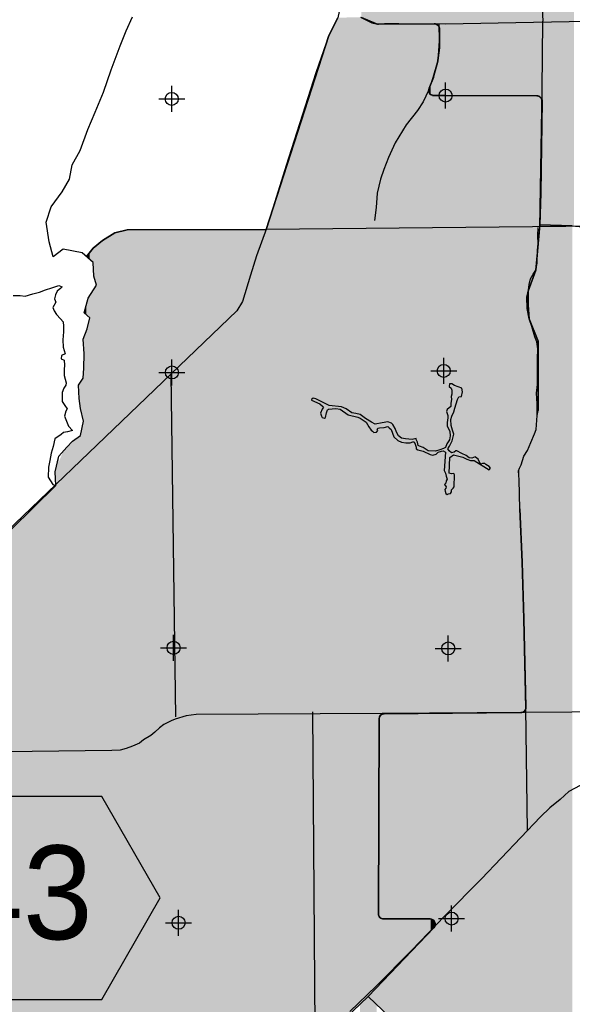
# Model space of a CAD drawing. Extents: x 132729 to 413893, y 707796 to 905796.
# Tile 32 of 62: x 196284 to 206901, y 790153 to 809057. Entities that reach past the tile are written whole.
import ezdxf
from ezdxf.enums import TextEntityAlignment as Align

# ---------------------------------------------------------------- set-up
doc = ezdxf.new("R2010")
doc.units = 0
doc.header["$LTSCALE"] = 2000
doc.header["$PDMODE"] = 34
doc.header["$PDSIZE"] = 250
for name, color, linetype in [('1990WSHEDS', 3, 'CONTINUOUS'), ('COWFILL', 11, 'CONTINUOUS'), ('DEEPFILL', 11, 'CONTINUOUS'), ('HENDRYFILL', 11, 'CONTINUOUS'), ('HEX', 2, 'CONTINUOUS'), ('MAJROADS', 9, 'CONTINUOUS'), ('SEC', 2, 'CONTINUOUS'), ('WATER', 4, 'CONTINUOUS'), ('WHISKEYFILL', 11, 'CONTINUOUS'), ('WSHEDS', 3, 'CONTINUOUS')]:
    doc.layers.add(name, color=color, linetype=linetype)

msp = doc.modelspace()

# ---------------------------------------------------------------- linework, layer by layer
at = {"layer": '1990WSHEDS', "color": 0}
msp.add_lwpolyline([(197566, 804509), (197696, 804668), (197874, 804816), (198110, 804964), (198347, 805023), (201020, 805030), (202225, 808752), (202395, 809095)], dxfattribs=at)
for points in [[(202851, 809098), (203138, 808978, 0.101181), (203178, 808970), (204250, 808977, -0.41833), (204350, 808876), (204350, 808817, 0.001888), (204350, 808817), (204350, 808530, -0.032841), (204349, 808517), (204317, 808275, -0.031133), (204315, 808263), (204236, 807962, -0.03195), (204232, 807950), (204148, 807741, 0.527553), (204239, 807604), (204467, 807601, 0.002428), (204468, 807601), (206221, 807596, -0.417152), (206321, 807494), (206298, 805730, -0.00509), (206298, 805728), (206276, 805118)], [(204205, 789141), (202979, 790302), (204241, 791623, 0.659904), (204169, 791792), (203276, 791792, -0.415195), (203176, 791893), (203189, 795632, -0.410904), (203288, 795732), (205910, 795753, 0.418184), (206009, 795855), (205972, 797554, 0.002391), (205972, 797555), (205938, 798644, 0.002675), (205938, 798645), (205896, 799667), (205883, 800220), (205875, 800312), (205867, 800396), (205885, 800446), (205919, 800513), (205970, 800680), (206038, 800789), (206106, 800939), (206174, 801106), (206208, 801190), (206227, 801458), (206247, 801553), (206247, 802357), (206247, 802885), (206073, 803311), (206050, 803578), (206050, 803846), (206198, 804248), (206276, 805068), (206276, 805068), (206276, 805118), (206901, 805098), (207501, 805045)], [(196613, 783989, -0.130176), (194187, 783667), (191525, 783622), (191410, 786216), (194138, 786216), (194052, 789694), (191429, 789694), (191380, 791798), (191333, 794362), (191311, 794966), (192077, 795645), (193737, 797056), (193986, 797254), (194967, 798226), (196119, 799266), (196976, 800111)], [(202979, 790302), (201440, 788835, 0.014134), (201436, 788831), (199615, 786886), (198468, 785699), (197122, 784235, -0.029631), (196613, 783989), (196551, 774807)]]:
    msp.add_lwpolyline(points, format="xyb", dxfattribs=at)
at = {"layer": 'COWFILL', "color": 0}
for points in [[(202870, 775674), (202870, 790198), (202940, 775646), (202940, 790264)], [(202940, 775646), (202940, 790264), (202962, 775616), (202962, 790286)], [(202962, 775616), (202962, 790286), (202969, 775608), (202969, 790292)], [(202969, 775608), (202969, 790292), (202977, 775597), (202977, 790300)], [(202977, 775597), (202977, 790300), (202998, 775570), (202998, 790280)], [(202998, 775570), (202998, 790280), (203013, 775555), (203013, 790266)], [(203013, 775555), (203013, 790266), (203044, 775524), (203044, 790237)], [(203044, 775524), (203044, 790237), (203048, 775520), (203048, 790233)], [(203048, 775520), (203048, 790233), (203049, 775520), (203049, 790232)], [(203049, 775704), (203049, 790232), (203066, 775762), (203066, 790216)], [(203066, 775762), (203066, 790216), (203080, 775764), (203080, 790203)], [(202822, 775571), (202822, 790152), (202839, 775638), (202839, 790168)], [(202839, 775638), (202839, 790168), (202856, 775680), (202856, 790185)], [(202856, 775680), (202856, 790185), (202870, 775674), (202870, 790198)], [(203080, 775764), (203080, 790203), (203082, 775764), (203082, 790201)], [(203082, 775764), (203082, 790201), (203107, 775768), (203107, 790178)], [(203107, 775768), (203107, 790178), (203111, 775768), (203111, 790173)], [(203111, 776239), (203111, 790173), (203112, 776331), (203112, 790173)], [(203112, 776331), (203112, 790173), (203144, 776343), (203144, 790143)]]:
    msp.add_solid(points, dxfattribs=at)
at = {"layer": 'DEEPFILL', "color": 0}
for points in [[(202225, 789583), (202225, 808752), (202395, 789745), (202395, 809095)], [(202395, 789745), (202395, 809095), (202810, 790140), (202810, 809106)], [(202810, 790140), (202810, 809106), (202826, 790156), (202826, 809105)], [(202826, 790156), (202826, 809105), (202851, 790180), (202851, 809098)], [(202851, 790180), (202851, 809098), (202976, 790298), (202976, 809046)], [(202976, 790298), (202976, 809046), (202979, 790302), (202979, 809044)], [(202979, 790302), (202979, 809044), (203138, 790469), (203138, 808978)], [(203138, 790469), (203138, 808978), (203164, 790495), (203164, 808971)], [(203164, 790495), (203164, 808971), (203176, 790508), (203176, 808970)], [(203176, 791893), (203176, 808970), (203178, 792297), (203178, 808970)], [(203178, 792297), (203178, 808970), (203180, 792883), (203180, 808970)], [(203180, 792883), (203180, 808970), (203189, 795632), (203189, 808970)], [(203189, 795632), (203189, 808970), (203189, 795638), (203189, 808970)], [(203189, 795638), (203189, 808970), (203192, 795657), (203192, 808970)], [(203192, 795657), (203192, 808970), (203202, 795681), (203202, 808970)], [(203202, 795681), (203202, 808970), (203205, 795686), (203205, 808970)], [(203205, 795686), (203205, 808970), (203218, 795702), (203218, 808970)], [(203218, 795702), (203218, 808970), (203226, 795709), (203226, 808970)], [(203226, 795709), (203226, 808970), (203238, 795718), (203238, 808970)], [(203238, 795718), (203238, 808970), (203250, 795723), (203250, 808970)], [(203250, 795723), (203250, 808970), (203262, 795728), (203262, 808970)], [(203262, 795728), (203262, 808970), (203276, 795730), (203276, 808970)], [(203276, 795730), (203276, 808970), (203288, 795732), (203288, 808971)], [(203288, 795732), (203288, 808971), (204141, 795739), (204141, 808976)], [(204141, 807716), (204141, 808976), (204142, 807717), (204142, 808976)], [(204142, 807717), (204142, 808976), (204148, 807741), (204148, 808976)], [(204148, 807741), (204148, 808976), (204149, 807743), (204149, 808976)], [(204149, 807743), (204149, 808976), (204162, 807776), (204162, 808976)], [(204162, 807776), (204162, 808976), (204169, 807793), (204169, 808976)], [(204169, 807793), (204169, 808976), (204180, 807822), (204180, 808976)], [(204180, 807822), (204180, 808976), (204192, 807851), (204192, 808976)], [(204192, 807851), (204192, 808976), (204203, 807878), (204203, 808977)], [(204203, 807878), (204203, 808977), (204217, 807912), (204217, 808977)], [(204217, 807912), (204217, 808977), (204228, 807941), (204228, 808977)], [(204228, 807941), (204228, 808977), (204232, 807950), (204232, 808977)], [(204232, 807950), (204232, 808977), (204236, 807962), (204236, 808977)], [(204236, 807962), (204236, 808977), (204238, 807968), (204238, 808977)], [(204238, 807968), (204238, 808977), (204239, 807974), (204239, 808977)], [(204239, 807974), (204239, 808977), (204241, 807981), (204241, 808977)], [(204241, 807981), (204241, 808977), (204250, 808014), (204250, 808977)], [(204250, 808014), (204250, 808977), (204251, 808020), (204251, 808977)], [(204251, 808020), (204251, 808977), (204254, 808031), (204254, 808976)], [(204254, 808031), (204254, 808976), (204256, 808039), (204256, 808976)], [(204256, 808039), (204256, 808976), (204265, 808071), (204265, 808975)], [(204265, 808071), (204265, 808975), (204266, 808076), (204266, 808975)], [(204266, 808076), (204266, 808975), (204269, 808086), (204269, 808974)], [(204269, 808086), (204269, 808974), (204277, 808119), (204277, 808973)], [(204277, 808119), (204277, 808973), (204301, 808210), (204301, 808963)], [(204301, 808210), (204301, 808963), (204315, 808263), (204315, 808952)], [(204315, 808263), (204315, 808952), (204317, 808275), (204317, 808951)], [(204317, 808275), (204317, 808951), (204322, 808309), (204322, 808947)], [(204322, 808309), (204322, 808947), (204337, 808428), (204337, 808926)], [(204337, 808428), (204337, 808926), (204347, 808503), (204347, 808902)], [(201440, 788835), (201440, 806328), (202225, 789583), (202225, 808752)], [(204347, 808503), (204347, 808902), (204349, 808517), (204349, 808887)], [(204349, 808517), (204349, 808887), (204350, 808530), (204350, 808880)], [(204350, 808817), (204350, 808880), (204350, 808530), (204350, 808880)], [(204350, 808817), (204350, 808880), (204350, 808817), (204350, 808880)], [(204141, 795739), (204141, 807716), (204142, 795739), (204142, 807690)], [(204142, 795739), (204142, 807690), (204148, 795739), (204148, 807667)], [(204148, 795739), (204148, 807667), (204149, 795739), (204149, 807664)], [(204149, 795739), (204149, 807664), (204162, 795739), (204162, 807642)], [(204162, 795739), (204162, 807642), (204169, 795739), (204169, 807635)], [(204169, 795739), (204169, 807635), (204180, 795739), (204180, 807624)], [(204180, 795739), (204180, 807624), (204192, 795739), (204192, 807617)], [(204192, 795739), (204192, 807617), (204203, 795739), (204203, 807611)], [(204203, 795739), (204203, 807611), (204217, 795739), (204217, 807607)], [(204217, 795739), (204217, 807607), (204228, 795740), (204228, 807604)], [(204228, 795740), (204228, 807604), (204232, 795740), (204232, 807604)], [(204232, 795740), (204232, 807604), (204236, 795740), (204236, 807604)], [(204236, 795740), (204236, 807604), (204238, 795740), (204238, 807604)], [(204238, 795740), (204238, 807604), (204239, 795740), (204239, 807604)], [(204239, 795740), (204239, 807604), (204241, 795740), (204241, 807604)], [(204241, 795740), (204241, 807604), (204250, 795740), (204250, 807603)], [(204250, 795740), (204250, 807603), (204251, 795740), (204251, 807603)], [(204251, 795740), (204251, 807603), (204254, 795740), (204254, 807603)], [(204254, 795740), (204254, 807603), (204256, 795740), (204256, 807603)], [(204256, 795740), (204256, 807603), (204265, 795740), (204265, 807603)], [(204265, 795740), (204265, 807603), (204266, 795740), (204266, 807603)], [(204266, 795740), (204266, 807603), (204269, 795740), (204269, 807603)], [(204269, 795740), (204269, 807603), (204277, 795740), (204277, 807603)], [(204277, 795740), (204277, 807603), (204301, 795740), (204301, 807603)], [(204301, 795740), (204301, 807603), (204315, 795740), (204315, 807603)], [(204315, 795740), (204315, 807603), (204317, 795740), (204317, 807603)], [(204317, 795740), (204317, 807603), (204322, 795740), (204322, 807603)], [(204322, 795740), (204322, 807603), (204337, 795740), (204337, 807602)], [(204337, 795740), (204337, 807602), (204347, 795740), (204347, 807602)], [(204347, 795740), (204347, 807602), (204349, 795740), (204349, 807602)], [(204349, 795740), (204349, 807602), (204350, 795740), (204350, 807602)], [(204350, 795740), (204350, 807602), (204350, 795740), (204350, 807602)], [(204350, 795740), (204350, 807602), (204350, 795740), (204350, 807602)], [(204350, 795740), (204350, 807602), (204350, 795740), (204350, 807602)], [(204350, 795740), (204350, 807602), (204467, 795741), (204467, 807601)], [(204467, 795741), (204467, 807601), (204468, 795741), (204468, 807601)], [(204468, 795741), (204468, 807601), (205867, 795753), (205867, 807597)], [(205867, 800396), (205867, 807597), (205875, 800419), (205875, 807597)], [(205875, 800419), (205875, 807597), (205883, 800441), (205883, 807597)], [(205883, 800441), (205883, 807597), (205885, 800446), (205885, 807597)], [(205885, 800446), (205885, 807597), (205896, 800468), (205896, 807597)], [(205896, 800468), (205896, 807597), (205910, 800495), (205910, 807597)], [(205910, 800495), (205910, 807597), (205919, 800513), (205919, 807597)], [(205919, 800513), (205919, 807597), (205935, 800568), (205935, 807596)], [(205935, 800568), (205935, 807596), (205938, 800577), (205938, 807596)], [(205938, 800577), (205938, 807596), (205938, 800577), (205938, 807596)], [(205938, 800577), (205938, 807596), (205959, 800646), (205959, 807596)], [(205959, 800646), (205959, 807596), (205970, 800680), (205970, 807596)], [(205970, 800680), (205970, 807596), (205972, 800684), (205972, 807596)], [(205972, 800684), (205972, 807596), (205972, 800684), (205972, 807596)], [(205972, 800684), (205972, 807596), (205980, 800696), (205980, 807596)], [(205980, 800696), (205980, 807596), (205996, 800721), (205996, 807596)], [(205996, 800721), (205996, 807596), (206006, 800737), (206006, 807596)], [(206006, 800737), (206006, 807596), (206009, 800742), (206009, 807596)], [(206009, 800742), (206009, 807596), (206009, 800742), (206009, 807596)], [(206009, 800742), (206009, 807596), (206038, 800789), (206038, 807596)], [(206038, 800789), (206038, 807596), (206050, 800816), (206050, 807596)], [(206050, 803846), (206050, 807596), (206073, 803908), (206073, 807596)], [(206073, 803908), (206073, 807596), (206106, 803998), (206106, 807596)], [(206106, 803998), (206106, 807596), (206174, 804185), (206174, 807596)], [(206174, 804185), (206174, 807596), (206198, 804248), (206198, 807596)], [(206198, 804248), (206198, 807596), (206208, 804363), (206208, 807596)], [(206208, 804363), (206208, 807596), (206221, 804493), (206221, 807596)], [(206221, 804493), (206221, 807596), (206222, 804503), (206222, 807596)], [(206222, 804503), (206222, 807596), (206227, 804559), (206227, 807595)], [(206227, 804559), (206227, 807595), (206247, 804770), (206247, 807592)], [(206247, 804770), (206247, 807592), (206248, 804774), (206248, 807592)], [(206248, 804774), (206248, 807592), (206272, 805025), (206272, 807582)], [(206272, 805025), (206272, 807582), (206276, 805068), (206276, 807578)], [(206276, 805118), (206276, 807578), (206292, 805573), (206292, 807565)], [(206292, 805573), (206292, 807565), (206298, 805728), (206298, 807558)], [(206298, 805728), (206298, 807558), (206298, 805730), (206298, 807558)], [(206298, 805730), (206298, 807558), (206308, 806505), (206308, 807545)], [(206308, 806505), (206308, 807545), (206318, 807256), (206318, 807520)], [(201020, 788386), (201020, 805030), (201436, 788831), (201436, 806316)], [(201436, 788831), (201436, 806316), (201440, 788835), (201440, 806328)], [(197874, 785053), (197874, 804816), (198110, 785310), (198110, 804964)], [(198110, 785310), (198110, 804964), (198347, 785568), (198347, 805023)], [(198347, 785568), (198347, 805023), (198468, 785699), (198468, 805023)], [(198468, 785699), (198468, 805023), (199615, 786886), (199615, 805026)], [(199615, 786886), (199615, 805026), (201020, 788386), (201020, 805030)], [(197760, 784929), (197760, 804721), (197874, 785053), (197874, 804816)], [(197599, 804480), (197599, 804549), (197630, 804452), (197630, 804587)], [(197630, 804452), (197630, 804587), (197695, 804394), (197695, 804667)], [(197695, 804394), (197695, 804667), (197696, 804373), (197696, 804668)], [(197696, 804373), (197696, 804668), (197710, 804135), (197710, 804680)], [(197710, 804135), (197710, 804680), (197760, 803958), (197760, 804721)], [(197566, 804509), (197566, 804509), (197579, 804497), (197579, 804524)], [(197566, 804509), (197566, 804509), (197566, 804509)], [(197579, 804497), (197579, 804524), (197599, 804480), (197599, 804549)], [(197630, 784788), (197630, 803757), (197695, 784858), (197695, 803858)], [(197695, 784858), (197695, 803858), (197696, 784860), (197696, 803860)], [(197696, 784860), (197696, 803860), (197710, 784875), (197710, 803882)], [(197710, 784875), (197710, 803882), (197760, 784929), (197760, 803958)], [(197566, 803391), (197566, 803591), (197579, 803379), (197579, 803636)], [(197579, 803379), (197579, 803636), (197599, 803360), (197599, 803708)], [(197599, 803360), (197599, 803708), (197630, 803331), (197630, 803757)], [(197522, 803432), (197522, 803432), (197526, 803428), (197526, 803447)], [(197526, 803428), (197526, 803447), (197566, 803391), (197566, 803591)], [(197566, 803391), (197566, 803591), (197566, 803391), (197566, 803591)], [(206050, 800816), (206050, 803578), (206073, 800867), (206073, 803311)], [(197599, 784754), (197599, 803203), (197630, 784788), (197630, 803331)], [(206073, 800867), (206073, 803311), (206106, 800939), (206106, 803230)], [(197526, 784675), (197526, 802983), (197566, 784718), (197566, 803089)], [(197566, 784718), (197566, 803089), (197579, 784732), (197579, 803122)], [(197566, 784718), (197566, 803089), (197566, 784718), (197566, 803089)], [(197579, 784732), (197579, 803122), (197599, 784754), (197599, 803203)], [(206106, 800939), (206106, 803230), (206174, 801106), (206174, 803063)], [(197503, 802922), (197503, 802922), (197507, 802872), (197507, 802933)], [(197507, 802872), (197507, 802933), (197511, 802828), (197511, 802943)], [(197511, 802828), (197511, 802943), (197516, 802761), (197516, 802957)], [(197516, 802761), (197516, 802957), (197522, 802692), (197522, 802973)], [(197522, 802692), (197522, 802973), (197526, 802645), (197526, 802983)], [(206174, 801106), (206174, 803063), (206198, 801163), (206198, 803007)], [(206198, 801163), (206198, 803007), (206208, 801190), (206208, 802980)], [(206208, 801190), (206208, 802980), (206221, 801367), (206221, 802949)], [(206221, 801367), (206221, 802949), (206222, 801382), (206222, 802947)], [(206222, 801382), (206222, 802947), (206227, 801458), (206227, 802934)], [(206227, 801458), (206227, 802934), (206247, 801553), (206247, 802885)], [(197516, 784664), (197516, 802369), (197522, 784670), (197522, 802533)], [(197522, 784670), (197522, 802533), (197526, 784675), (197526, 802645)], [(197511, 784658), (197511, 802253), (197516, 784664), (197516, 802369)], [(197453, 801590), (197453, 802099), (197503, 801381), (197503, 802170)], [(197503, 801381), (197503, 802170), (197507, 801363), (197507, 802176)], [(197507, 801363), (197507, 802176), (197511, 801347), (197511, 802253)], [(197414, 802043), (197414, 802043), (197429, 801783), (197429, 802065)], [(197429, 801783), (197429, 802065), (197450, 801613), (197450, 802095)], [(197450, 801613), (197450, 802095), (197453, 801590), (197453, 802099)], [(197453, 784595), (197453, 801084), (197503, 784649), (197503, 801310)], [(197503, 784649), (197503, 801310), (197507, 784654), (197507, 801330)], [(197507, 784654), (197507, 801330), (197511, 784658), (197511, 801347)], [(197299, 784428), (197299, 800963), (197414, 784553), (197414, 801045)], [(197414, 784553), (197414, 801045), (197429, 784569), (197429, 801056)], [(197429, 784569), (197429, 801056), (197450, 784592), (197450, 801071)], [(197450, 784592), (197450, 801071), (197453, 784595), (197453, 801084)], [(197122, 784235), (197122, 800773), (197190, 784308), (197190, 800847)], [(197190, 784308), (197190, 800847), (197299, 784428), (197299, 800963)], [(196976, 800111), (196976, 800409), (197038, 800571), (197038, 800680)], [(197038, 784194), (197038, 800571), (197122, 784235), (197122, 800773)], [(196976, 784164), (196976, 800111), (197038, 784194), (197038, 800571)], [(196969, 800379), (196969, 800379), (196976, 800111), (196976, 800409)], [(205867, 795753), (205867, 800396), (205875, 795753), (205875, 800312)], [(205875, 795753), (205875, 800312), (205883, 795753), (205883, 800220)], [(196638, 784000), (196638, 799778), (196969, 784161), (196969, 800104)], [(196969, 784161), (196969, 800104), (196976, 784164), (196976, 800111)], [(205883, 795753), (205883, 800220), (205885, 795753), (205885, 800147)], [(205885, 795753), (205885, 800147), (205896, 795753), (205896, 799667)], [(196119, 783858), (196119, 799266), (196638, 784000), (196638, 799778)], [(205896, 795753), (205896, 799667), (205910, 795753), (205910, 799333)], [(205910, 795753), (205910, 799333), (205919, 795754), (205919, 799116)], [(205919, 795754), (205919, 799116), (205935, 795757), (205935, 798714)], [(205935, 795757), (205935, 798714), (205938, 795758), (205938, 798645)], [(205938, 795758), (205938, 798645), (205938, 795758), (205938, 798644)], [(205938, 795758), (205938, 798644), (205959, 795767), (205959, 797965)], [(205959, 795767), (205959, 797965), (205970, 795775), (205970, 797621)], [(205970, 795775), (205970, 797621), (205972, 795777), (205972, 797555)], [(205972, 795777), (205972, 797555), (205972, 795777), (205972, 797554)], [(205972, 795777), (205972, 797554), (205980, 795783), (205980, 797190)], [(205980, 795783), (205980, 797190), (205996, 795804), (205996, 796459)], [(205996, 795804), (205996, 796459), (206006, 795828), (206006, 796003)], [(206006, 795828), (206006, 796003), (206009, 795854), (206009, 795855)], [(203176, 790508), (203176, 791893), (203178, 790510), (203178, 791882)], [(203178, 790510), (203178, 791882), (203180, 790512), (203180, 791867)], [(203180, 790512), (203180, 791867), (203189, 790522), (203189, 791844)], [(203189, 790522), (203189, 791844), (203189, 790522), (203189, 791843)], [(203189, 790522), (203189, 791843), (203192, 790525), (203192, 791839)], [(203192, 790525), (203192, 791839), (203202, 790535), (203202, 791826)], [(203202, 790535), (203202, 791826), (203205, 790539), (203205, 791822)], [(203205, 790539), (203205, 791822), (203218, 790552), (203218, 791812)], [(203218, 790552), (203218, 791812), (203226, 790560), (203226, 791806)], [(203226, 790560), (203226, 791806), (203238, 790573), (203238, 791801)], [(203238, 790573), (203238, 791801), (203250, 790586), (203250, 791796)], [(203250, 790586), (203250, 791796), (203262, 790598), (203262, 791794)], [(203262, 790598), (203262, 791794), (203276, 790613), (203276, 791792)], [(203276, 790613), (203276, 791792), (203288, 790625), (203288, 791792)], [(203288, 790625), (203288, 791792), (204141, 791519), (204141, 791792)], [(204141, 791519), (204141, 791792), (204142, 791519), (204142, 791792)], [(204142, 791519), (204142, 791792), (204148, 791526), (204148, 791792)], [(204148, 791526), (204148, 791792), (204149, 791526), (204149, 791792)], [(204149, 791526), (204149, 791792), (204162, 791540), (204162, 791792)], [(204162, 791540), (204162, 791792), (204169, 791547), (204169, 791792)], [(204169, 791547), (204169, 791792), (204180, 791560), (204180, 791791)], [(204180, 791560), (204180, 791791), (204192, 791572), (204192, 791789)], [(204192, 791572), (204192, 791789), (204203, 791584), (204203, 791785)], [(204203, 791584), (204203, 791785), (204217, 791598), (204217, 791780)], [(204217, 791598), (204217, 791780), (204228, 791610), (204228, 791771)], [(204228, 791610), (204228, 791771), (204232, 791614), (204232, 791769)], [(204232, 791614), (204232, 791769), (204236, 791618), (204236, 791766)], [(204236, 791618), (204236, 791766), (204238, 791620), (204238, 791765)], [(204238, 791620), (204238, 791765), (204239, 791621), (204239, 791763)], [(204239, 791621), (204239, 791763), (204241, 791623), (204241, 791761)], [(204241, 791623), (204241, 791761), (204250, 791635), (204250, 791750)], [(204250, 791635), (204250, 791750), (204251, 791637), (204251, 791748)], [(204251, 791637), (204251, 791748), (204254, 791641), (204254, 791744)], [(204254, 791641), (204254, 791744), (204256, 791644), (204256, 791739)], [(204256, 791644), (204256, 791739), (204265, 791666), (204265, 791720)], [(204265, 791666), (204265, 791720), (204266, 791669), (204266, 791713)]]:
    msp.add_solid(points, dxfattribs=at)
at = {"layer": 'HENDRYFILL', "color": 0}
for points in [[(206247, 780291), (206247, 804770), (206276, 780220), (206276, 805068)], [(206276, 780220), (206276, 805118), (206901, 778663), (206901, 805098)], [(206227, 802934), (206227, 804559), (206247, 802885), (206247, 804770)], [(206208, 802980), (206208, 804363), (206227, 802934), (206227, 804559)], [(206174, 803063), (206174, 804185), (206198, 803007), (206198, 804248)], [(206198, 803007), (206198, 804248), (206208, 802980), (206208, 804363)], [(206106, 803230), (206106, 803998), (206174, 803063), (206174, 804185)], [(206050, 803578), (206050, 803846), (206073, 803311), (206073, 803908)], [(206073, 803311), (206073, 803908), (206106, 803230), (206106, 803998)], [(206208, 780388), (206208, 801190), (206227, 780342), (206227, 801458)], [(206227, 780342), (206227, 801458), (206247, 780291), (206247, 801553)], [(206198, 780416), (206198, 801163), (206208, 780388), (206208, 801190)], [(206106, 780643), (206106, 800939), (206174, 780473), (206174, 801106)], [(206174, 780473), (206174, 801106), (206198, 780416), (206198, 801163)], [(206038, 780813), (206038, 800789), (206050, 780782), (206050, 800816)], [(206050, 780782), (206050, 800816), (206073, 780725), (206073, 800867)], [(206073, 780725), (206073, 800867), (206106, 780643), (206106, 800939)], [(205938, 798644), (205938, 800577), (205959, 797965), (205959, 800646)], [(205959, 797965), (205959, 800646), (205970, 797621), (205970, 800680)], [(205970, 797621), (205970, 800680), (205972, 797555), (205972, 800684)], [(205972, 797554), (205972, 800684), (205980, 797190), (205980, 800696)], [(205972, 797555), (205972, 800684), (205972, 797554), (205972, 800684)], [(205980, 797190), (205980, 800696), (205996, 796459), (205996, 800721)], [(205996, 796459), (205996, 800721), (206006, 796003), (206006, 800737)], [(206006, 796003), (206006, 800737), (206009, 795855), (206009, 800742)], [(206009, 785780), (206009, 800742), (206019, 785739), (206019, 800759)], [(206009, 795855), (206009, 800742), (206009, 795854), (206009, 800742)], [(206019, 780860), (206019, 800759), (206038, 780813), (206038, 800789)], [(205875, 800312), (205875, 800419), (205883, 800220), (205883, 800441)], [(205883, 800220), (205883, 800441), (205885, 800147), (205885, 800446)], [(205885, 800147), (205885, 800446), (205896, 799667), (205896, 800468)], [(205896, 799667), (205896, 800468), (205910, 799333), (205910, 800495)], [(205910, 799333), (205910, 800495), (205919, 799116), (205919, 800513)], [(205919, 799116), (205919, 800513), (205935, 798714), (205935, 800568)], [(205935, 798714), (205935, 800568), (205938, 798645), (205938, 800577)], [(205938, 798645), (205938, 800577), (205938, 798644), (205938, 800577)], [(205867, 800396), (205867, 800396), (205875, 800312), (205875, 800419)], [(203205, 791822), (203205, 795686), (203218, 791812), (203218, 795702)], [(203218, 791812), (203218, 795702), (203226, 791806), (203226, 795709)], [(203226, 791806), (203226, 795709), (203238, 791801), (203238, 795718)], [(203238, 791801), (203238, 795718), (203250, 791796), (203250, 795723)], [(203250, 791796), (203250, 795723), (203262, 791794), (203262, 795728)], [(203262, 791794), (203262, 795728), (203276, 791792), (203276, 795730)], [(203276, 791792), (203276, 795730), (203288, 791792), (203288, 795732)], [(203288, 791792), (203288, 795732), (204169, 791792), (204169, 795739)], [(204169, 791792), (204169, 795739), (204192, 791789), (204192, 795739)], [(204192, 791789), (204192, 795739), (204205, 791785), (204205, 795739)], [(204205, 791785), (204205, 795739), (204217, 791780), (204217, 795739)], [(204217, 791780), (204217, 795739), (204238, 791765), (204238, 795740)], [(204238, 791765), (204238, 795740), (204241, 791761), (204241, 795740)], [(204241, 791761), (204241, 795740), (204254, 791744), (204254, 795740)], [(204254, 791744), (204254, 795740), (204256, 791739), (204256, 795740)], [(204256, 791739), (204256, 795740), (204265, 791720), (204265, 795740)], [(204265, 791720), (204265, 795740), (204266, 791713), (204266, 795740)], [(204266, 791713), (204266, 795740), (204269, 791695), (204269, 795740)], [(204269, 789051), (204269, 795740), (204877, 788192), (204877, 795745)], [(204877, 788192), (204877, 795745), (205392, 787203), (205392, 795749)], [(205392, 787203), (205392, 795749), (205866, 786332), (205866, 795753)], [(205866, 786332), (205866, 795753), (205867, 786328), (205867, 795753)], [(205867, 786328), (205867, 795753), (205875, 786298), (205875, 795753)], [(205875, 786298), (205875, 795753), (205883, 786268), (205883, 795753)], [(205883, 786268), (205883, 795753), (205885, 786262), (205885, 795753)], [(205885, 786262), (205885, 795753), (205896, 786219), (205896, 795753)], [(205896, 786219), (205896, 795753), (205910, 786165), (205910, 795753)], [(205910, 786165), (205910, 795753), (205919, 786130), (205919, 795754)], [(205919, 786130), (205919, 795754), (205935, 786064), (205935, 795757)], [(205935, 786064), (205935, 795757), (205938, 786053), (205938, 795758)], [(205938, 786053), (205938, 795758), (205959, 785971), (205959, 795767)], [(205938, 786053), (205938, 795758), (205938, 786053), (205938, 795758)], [(205959, 785971), (205959, 795767), (205970, 785930), (205970, 795775)], [(205970, 785930), (205970, 795775), (205972, 785922), (205972, 795777)], [(205972, 785922), (205972, 795777), (205980, 785891), (205980, 795783)], [(205972, 785922), (205972, 795777), (205972, 785922), (205972, 795777)], [(205980, 785891), (205980, 795783), (205996, 785830), (205996, 795804)], [(205996, 785830), (205996, 795804), (206006, 785792), (206006, 795828)], [(206006, 785792), (206006, 795828), (206009, 785780), (206009, 795854)], [(206009, 785780), (206009, 795854), (206009, 785780), (206009, 795854)], [(203180, 791867), (203180, 792883), (203189, 791844), (203189, 795632)], [(203189, 791843), (203189, 795638), (203192, 791839), (203192, 795657)], [(203189, 791844), (203189, 795632), (203189, 791843), (203189, 795638)], [(203192, 791839), (203192, 795657), (203202, 791826), (203202, 795681)], [(203202, 791826), (203202, 795681), (203205, 791822), (203205, 795686)], [(203176, 791893), (203176, 791893), (203180, 791867), (203180, 792883)], [(203288, 790009), (203288, 790625), (204169, 789175), (204169, 791547)], [(204169, 789175), (204169, 791547), (204192, 789153), (204192, 791572)], [(204192, 789153), (204192, 791572), (204205, 789141), (204205, 791585)], [(204205, 789141), (204205, 791585), (204217, 789124), (204217, 791598)], [(204217, 789124), (204217, 791598), (204238, 789095), (204238, 791620)], [(204238, 789095), (204238, 791620), (204241, 789090), (204241, 791623)], [(204241, 789090), (204241, 791623), (204254, 789071), (204254, 791641)], [(204254, 789071), (204254, 791641), (204256, 789068), (204256, 791644)], [(204256, 789068), (204256, 791644), (204265, 789057), (204265, 791666)], [(204265, 789057), (204265, 791666), (204266, 789055), (204266, 791669)], [(204266, 789055), (204266, 791669), (204269, 789051), (204269, 791695)], [(203250, 790045), (203250, 790586), (203262, 790033), (203262, 790598)], [(203262, 790033), (203262, 790598), (203276, 790020), (203276, 790613)], [(203276, 790020), (203276, 790613), (203288, 790009), (203288, 790625)], [(202979, 790302), (202979, 790302), (203176, 790115), (203176, 790508)], [(203176, 790115), (203176, 790508), (203180, 790112), (203180, 790512)], [(203180, 790112), (203180, 790512), (203189, 790103), (203189, 790522)], [(203189, 790102), (203189, 790522), (203192, 790100), (203192, 790525)], [(203189, 790103), (203189, 790522), (203189, 790102), (203189, 790522)], [(203192, 790100), (203192, 790525), (203202, 790091), (203202, 790535)], [(203202, 790091), (203202, 790535), (203205, 790087), (203205, 790539)], [(203205, 790087), (203205, 790539), (203218, 790076), (203218, 790552)], [(203218, 790076), (203218, 790552), (203226, 790068), (203226, 790560)], [(203226, 790068), (203226, 790560), (203238, 790056), (203238, 790573)], [(203238, 790056), (203238, 790573), (203250, 790045), (203250, 790586)]]:
    msp.add_solid(points, dxfattribs=at)
at = {"layer": 'HEX', "color": 0}
msp.add_lwpolyline([(195611, 794145), (194486, 792196), (195611, 790248), (197861, 790248), (198986, 792196), (197861, 794145)], close=True, dxfattribs=at)
at = {"layer": 'MAJROADS', "color": 0}
for points in [[(206031, 815676), (206075, 814838), (206151, 813765), (206154, 813095), (206223, 812214), (206237, 811854), (206275, 811267), (206301, 810287), (206297, 809742), (206333, 809030)], [(202395, 809095), (202225, 808752), (201977, 808034), (201403, 806261), (201025, 805049), (200837, 804523), (200717, 804155), (200562, 803645), (200454, 803465), (193976, 797261)], [(202831, 809106), (202932, 809055), (203048, 808996), (203157, 808970), (203291, 808985), (203568, 808983), (204473, 808977), (205478, 808994), (207179, 809032), (208638, 809046), (209760, 809062)], [(204339, 808978), (204345, 808651), (204317, 808274), (204222, 807939), (204136, 807697), (204034, 807480), (203924, 807313), (203712, 807038), (203500, 806696), (203372, 806413), (203279, 806179), (203219, 805995), (203149, 805727), (203131, 805451), (203104, 805200)], [(206243, 804751), (206276, 805068), (206320, 807716), (206333, 809030)], [(242908, 805276), (240009, 805329), (237589, 805350), (236951, 805352), (232941, 805273), (231572, 805261), (230197, 805229), (229811, 805189), (228932, 805096), (228592, 805056), (228320, 805043), (227887, 805077), (227238, 805166), (226967, 805208), (225526, 805241), (221175, 805179), (220681, 805144), (220295, 805132), (220103, 805112), (219301, 805119), (218736, 805134), (214975, 805123), (209970, 805116), (201018, 805030)], [(206042, 793492), (206010, 795837), (205972, 797555), (205938, 798644), (205896, 799667), (205883, 800220), (205875, 800312), (205867, 800396), (205885, 800446), (205919, 800513), (205970, 800680), (206038, 800789), (206106, 800939), (206174, 801106), (206208, 801190), (206227, 801458), (206229, 801684), (206214, 801885), (206232, 802053), (206234, 802363), (206235, 802547), (206237, 802740), (206221, 802874), (206180, 802966), (206123, 803168), (206073, 803311), (206033, 803512), (206026, 803730), (206061, 803872), (206070, 803973), (206096, 804081), (206147, 804173), (206198, 804248), (206224, 804382), (206234, 804634), (206243, 804751), (206236, 804910), (206245, 805069)], [(199282, 795675), (199194, 802246)], [(210537, 795786), (203246, 795734), (199675, 795719), (199481, 795694), (199269, 795627), (199195, 795594), (199052, 795526), (198971, 795458), (198884, 795379), (198806, 795317), (198664, 795229), (198586, 795168), (198451, 795110), (198333, 795062), (198213, 795033), (198052, 795025), (193972, 794975)], [(201912, 795766), (201954, 789708), (201954, 789347)], [(207055, 794357), (206834, 794236), (206668, 794086), (206469, 793924), (206289, 793752), (205158, 792561), (204449, 791849), (203812, 791187), (203132, 790499), (202624, 790013)]]:
    msp.add_lwpolyline(points, dxfattribs=at)
at = {"layer": 'SEC', "color": 0}
for p in [(204467, 807601), (199205, 807537), (199210, 802284), (204430, 802314), (199240, 796997), (204519, 796985), (199338, 791718), (204583, 791798)]:
    msp.add_point(p, dxfattribs=at)
at = {"layer": 'WATER', "color": 0}
msp.add_lwpolyline([(196159, 803764), (196293, 803763), (196393, 803746), (196536, 803795), (196662, 803828), (196779, 803869), (196905, 803910), (197039, 803951), (197098, 803926), (197072, 803901), (197005, 803842), (196971, 803776), (196954, 803700), (196978, 803633), (196919, 803533), (196944, 803466), (196994, 803399), (197068, 803315), (197118, 803256), (197126, 803172), (197125, 803063), (197116, 802912), (197123, 802770), (197156, 802644), (197089, 802611), (197080, 802544), (197139, 802519), (197146, 802427), (197137, 802343), (197137, 802226), (197178, 802083), (197169, 802041), (197135, 801983), (197101, 801899), (197100, 801724), (197150, 801648), (197199, 801589), (197174, 801539), (197148, 801447), (197181, 801346), (197222, 801254), (197297, 801170), (197205, 801145), (197129, 801129), (197079, 801096), (196961, 801013), (196927, 800862), (196892, 800737), (196866, 800595), (196840, 800469), (196831, 800277), (196922, 800134), (196976, 800111), (196969, 800379), (197038, 800680), (197190, 800847), (197299, 800963), (197450, 801071), (197511, 801347), (197453, 801590), (197429, 801783), (197414, 802043), (197507, 802176), (197516, 802369), (197526, 802645), (197503, 802922), (197579, 803122), (197630, 803331), (197522, 803432), (197599, 803708), (197760, 803958), (197710, 804135), (197695, 804394), (197487, 804580), (197119, 804649), (196925, 804507), (196851, 804792), (196795, 805170), (196889, 805462), (197100, 805754), (197243, 805996), (197295, 806272), (197447, 806548), (197592, 806949), (197736, 807283), (197897, 807667), (198042, 808093), (198212, 808553), (198331, 808845), (198450, 809113)], dxfattribs=at)
msp.add_lwpolyline([(201889, 801755), (202050, 801681), (202105, 801638), (202118, 801618), (202094, 801581), (202064, 801502), (202082, 801448), (202095, 801422), (202143, 801409), (202158, 801417), (202178, 801509), (202201, 801566), (202214, 801579), (202358, 801595), (202444, 801578), (202592, 801469), (202778, 801424), (202826, 801404), (202944, 801333), (202993, 801241), (203034, 801176), (203063, 801154), (203089, 801132), (203141, 801135), (203163, 801172), (203152, 801198), (203172, 801213), (203200, 801222), (203287, 801229), (203357, 801247), (203383, 801220), (203418, 801188), (203473, 801051), (203552, 800977), (203618, 800944), (203703, 800931), (203784, 800936), (203836, 800953), (203862, 800951), (203882, 800908), (203900, 800851), (203904, 800818), (203933, 800799), (204033, 800773), (204171, 800710), (204219, 800695), (204284, 800715), (204326, 800752), (204387, 800772), (204420, 800781), (204468, 800757), (204440, 800405), (204462, 800349), (204478, 800294), (204500, 800235), (204476, 800202), (204470, 800159), (204444, 800135), (204479, 800089), (204472, 800065), (204453, 800036), (204459, 800002), (204472, 799960), (204499, 799941), (204523, 799952), (204558, 799960), (204581, 799995), (204579, 800030), (204614, 800065), (204631, 800089), (204635, 800316), (204628, 800343), (204583, 800340), (204534, 800351), (204549, 800650), (204616, 800701), (204721, 800675), (204800, 800660), (204876, 800618), (204948, 800597), (205018, 800593), (205305, 800415), (205327, 800445), (205305, 800476), (205241, 800519), (205219, 800537), (205178, 800534), (205143, 800525), (205112, 800573), (205090, 800621), (205068, 800639), (205040, 800658), (205038, 800663), (204968, 800638), (204918, 800647), (204863, 800688), (204776, 800727), (204684, 800777), (204666, 800779), (204629, 800751), (204583, 800738), (204533, 800777), (204509, 800820), (204539, 800866), (204591, 800973), (204626, 801100), (204597, 801174), (204575, 801266), (204566, 801381), (204586, 801445), (204622, 801526), (204642, 801598), (204672, 801683), (204696, 801762), (204722, 801819), (204772, 801825), (204791, 801911), (204776, 801982), (204708, 802008), (204636, 802037), (204588, 802067), (204542, 802065), (204536, 802014), (204573, 801982), (204586, 801947), (204584, 801866), (204571, 801825), (204580, 801766), (204567, 801694), (204565, 801630), (204498, 801573), (204485, 801534), (204511, 801458), (204509, 801410), (204499, 801325), (204494, 801252), (204530, 801194), (204545, 801152), (204556, 801069), (204541, 800988), (204489, 800914), (204463, 800846), (204426, 800827), (204354, 800796), (204273, 800774), (204134, 800780), (204033, 800845), (203967, 800871), (203939, 800884), (203926, 800943), (203902, 800995), (203899, 801015), (203825, 800997), (203696, 801008), (203618, 801020), (203561, 801068), (203523, 801140), (203501, 801208), (203451, 801284), (203427, 801312), (203359, 801334), (203246, 801316), (203115, 801294), (203043, 801329), (202927, 801398), (202824, 801474), (202745, 801496), (202666, 801506), (202559, 801587), (202465, 801624), (202229, 801649), (201971, 801781), (201921, 801790), (201891, 801768)], close=True, dxfattribs=at)
at = {"layer": 'WHISKEYFILL', "color": 0}
for points in [[(206901, 805098), (206901, 817546), (206934, 805095), (206934, 817717)], [(206803, 805101), (206803, 817031), (206901, 805098), (206901, 817546)], [(206718, 805104), (206718, 816864), (206744, 805103), (206744, 816923)], [(206744, 805103), (206744, 816923), (206803, 805101), (206803, 817031)], [(206506, 805111), (206506, 816472), (206667, 805106), (206667, 816739)], [(206667, 805106), (206667, 816739), (206709, 805104), (206709, 816822)], [(206709, 805104), (206709, 816822), (206718, 805104), (206718, 816864)], [(206356, 805116), (206356, 816238), (206420, 805114), (206420, 816332)], [(206420, 805114), (206420, 816332), (206455, 805113), (206455, 816372)], [(206455, 805113), (206455, 816372), (206506, 805111), (206506, 816472)], [(206276, 807578), (206276, 816087), (206292, 807565), (206292, 816121)], [(206292, 807565), (206292, 816121), (206298, 807558), (206298, 816133)], [(206298, 807558), (206298, 816133), (206308, 807545), (206308, 816153)], [(206298, 807558), (206298, 816133), (206298, 807558), (206298, 816133)], [(206308, 807545), (206308, 816153), (206318, 807520), (206318, 816173)], [(206318, 807520), (206318, 816173), (206321, 807494), (206321, 816179)], [(206321, 805117), (206321, 816179), (206346, 805116), (206346, 816231)], [(206346, 805116), (206346, 816231), (206356, 805116), (206356, 816238)], [(206056, 807596), (206056, 815704), (206221, 807596), (206221, 815990)], [(206221, 807596), (206221, 815990), (206222, 807596), (206222, 815992)], [(206222, 807596), (206222, 815992), (206248, 807592), (206248, 816036)], [(206248, 807592), (206248, 816036), (206268, 807583), (206268, 816071)], [(206268, 807583), (206268, 816071), (206272, 807582), (206272, 816079)], [(206272, 807582), (206272, 816079), (206276, 807578), (206276, 816087)], [(205810, 807597), (205810, 815337), (206032, 807596), (206032, 815669)], [(206032, 807596), (206032, 815669), (206056, 807596), (206056, 815704)], [(204945, 807599), (204945, 813936), (205810, 807597), (205810, 815337)], [(204468, 807601), (204468, 813186), (204945, 807599), (204945, 813936)], [(204350, 807602), (204350, 813001), (204467, 807601), (204467, 813185)], [(204467, 807601), (204467, 813185), (204468, 807601), (204468, 813186)], [(204277, 808973), (204277, 812886), (204301, 808963), (204301, 812924)], [(204301, 808963), (204301, 812924), (204315, 808952), (204315, 812945)], [(204315, 808952), (204315, 812945), (204317, 808951), (204317, 812949)], [(204317, 808951), (204317, 812949), (204322, 808947), (204322, 812956)], [(204322, 808947), (204322, 812956), (204337, 808926), (204337, 812981)], [(204337, 808926), (204337, 812981), (204347, 808902), (204347, 812996)], [(204347, 808902), (204347, 812996), (204349, 808887), (204349, 812999)], [(204349, 808887), (204349, 812999), (204350, 808880), (204350, 813001)], [(204350, 808880), (204350, 813001), (204350, 808880), (204350, 813001)], [(204350, 808880), (204350, 813001), (204350, 808880), (204350, 813001)], [(204350, 808880), (204350, 813001), (204350, 808876), (204350, 813001)], [(204162, 808976), (204162, 812696), (204180, 808976), (204180, 812729)], [(204180, 808976), (204180, 812729), (204203, 808977), (204203, 812769)], [(204203, 808977), (204203, 812769), (204207, 808977), (204207, 812777)], [(204207, 808977), (204207, 812777), (204228, 808977), (204228, 812810)], [(204228, 808977), (204228, 812810), (204232, 808977), (204232, 812816)], [(204232, 808977), (204232, 812816), (204236, 808977), (204236, 812822)], [(204236, 808977), (204236, 812822), (204239, 808977), (204239, 812827)], [(204239, 808977), (204239, 812827), (204250, 808977), (204250, 812843)], [(204250, 808977), (204250, 812843), (204251, 808977), (204251, 812845)], [(204251, 808977), (204251, 812845), (204277, 808973), (204277, 812886)], [(203970, 808975), (203970, 812359), (204141, 808976), (204141, 812660)], [(204141, 808976), (204141, 812660), (204142, 808976), (204142, 812661)], [(204142, 808976), (204142, 812661), (204148, 808976), (204148, 812672)], [(204148, 808976), (204148, 812672), (204149, 808976), (204149, 812673)], [(204149, 808976), (204149, 812673), (204162, 808976), (204162, 812696)], [(203758, 808974), (203758, 812034), (203970, 808975), (203970, 812359)], [(203376, 808971), (203376, 811358), (203758, 808974), (203758, 812034)], [(203178, 808970), (203178, 811057), (203376, 808971), (203376, 811358)], [(203138, 808978), (203138, 810997), (203164, 808971), (203164, 811036)], [(203164, 808971), (203164, 811036), (203178, 808970), (203178, 811057)], [(202851, 809098), (202851, 810561), (203138, 808978), (203138, 810997)], [(204350, 807602), (204350, 808817), (204350, 807602), (204350, 808876)], [(204350, 807602), (204350, 808817), (204350, 807602), (204350, 808530)], [(204350, 807602), (204350, 808817), (204350, 807602), (204350, 808817)], [(204322, 807603), (204322, 808309), (204337, 807602), (204337, 808428)], [(204337, 807602), (204337, 808428), (204347, 807602), (204347, 808503)], [(204347, 807602), (204347, 808503), (204349, 807602), (204349, 808517)], [(204349, 807602), (204349, 808517), (204350, 807602), (204350, 808530)], [(204277, 807603), (204277, 808119), (204301, 807603), (204301, 808210)], [(204301, 807603), (204301, 808210), (204315, 807603), (204315, 808263)], [(204315, 807603), (204315, 808263), (204317, 807603), (204317, 808275)], [(204317, 807603), (204317, 808275), (204322, 807603), (204322, 808309)], [(204239, 807604), (204239, 807974), (204250, 807603), (204250, 808014)], [(204250, 807603), (204250, 808014), (204251, 807603), (204251, 808020)], [(204251, 807603), (204251, 808020), (204277, 807603), (204277, 808119)], [(204162, 807642), (204162, 807776), (204180, 807624), (204180, 807822)], [(204180, 807624), (204180, 807822), (204203, 807611), (204203, 807878)], [(204203, 807611), (204203, 807878), (204207, 807610), (204207, 807889)], [(204207, 807610), (204207, 807889), (204228, 807604), (204228, 807941)], [(204228, 807604), (204228, 807941), (204232, 807604), (204232, 807950)], [(204232, 807604), (204232, 807950), (204236, 807604), (204236, 807962)], [(204236, 807604), (204236, 807962), (204239, 807604), (204239, 807974)], [(204141, 807716), (204141, 807716), (204142, 807690), (204142, 807717)], [(204142, 807690), (204142, 807717), (204148, 807667), (204148, 807741)], [(204148, 807667), (204148, 807741), (204149, 807664), (204149, 807743)], [(204149, 807664), (204149, 807743), (204162, 807642), (204162, 807776)], [(206318, 805117), (206318, 807256), (206321, 805117), (206321, 807494)], [(206308, 805117), (206308, 806505), (206318, 805117), (206318, 807256)], [(206298, 805118), (206298, 805730), (206308, 805117), (206308, 806505)], [(206292, 805118), (206292, 805573), (206298, 805118), (206298, 805728)], [(206298, 805118), (206298, 805728), (206298, 805118), (206298, 805730)], [(206276, 805118), (206276, 805118), (206292, 805118), (206292, 805573)]]:
    msp.add_solid(points, dxfattribs=at)
at = {"layer": 'WSHEDS', "color": 0}
for points in [[(206032, 815669), (205810, 815337), (204945, 813936), (204207, 812777), (203970, 812359), (203758, 812034), (203376, 811358), (202800, 810483), (202723, 810324), (202680, 810173), (202534, 809739), (202395, 809095), (202225, 808752), (201020, 805030)], [(201020, 805030), (198347, 805023), (198110, 804964), (197874, 804816), (197696, 804668), (197566, 804509)], [(206901, 805098), (206276, 805118), (206198, 804248), (206050, 803846), (206050, 803578), (206073, 803311), (206247, 802885), (206247, 802357), (206247, 801553)], [(202977, 790300), (204205, 789141), (204877, 788192), (205392, 787203), (205866, 786332), (206019, 785739), (206019, 780860)]]:
    msp.add_lwpolyline(points, dxfattribs=at)
for points in [[(206276, 805068), (206276, 805068), (206298, 805728, 0.00509), (206298, 805730), (206321, 807494, 0.417152), (206221, 807596), (204468, 807601, -0.002428), (204467, 807601), (204239, 807604, -0.527553), (204148, 807741), (204232, 807950, 0.03195), (204236, 807962), (204315, 808263, 0.031133), (204317, 808275), (204349, 808517, 0.032841), (204350, 808530), (204350, 808817, -0.001888), (204350, 808817), (204350, 808876, 0.41833), (204250, 808977), (203178, 808970, -0.101181), (203138, 808978), (202851, 809098, 0.106269)], [(205896, 799667), (205938, 798645, -0.002675), (205938, 798644), (205972, 797555, -0.002391), (205972, 797554), (206009, 795855, -0.418184), (205910, 795753), (203288, 795732, 0.410904), (203189, 795632), (203176, 791893, 0.415195), (203276, 791792), (204169, 791792, -0.659904), (204241, 791623), (202979, 790302, -0.011701), (202976, 790298), (201440, 788835, 0.014134), (201436, 788831), (199615, 786886)]]:
    msp.add_lwpolyline(points, format="xyb", dxfattribs=at)

# ---------------------------------------------------------------- texts
at = {"layer": 'HEX', "color": 0}
msp.add_text('43', height=1800, dxfattribs=at).set_placement((196348, 791402), align=Align.CENTER)

doc.saveas('drawing.dxf')
